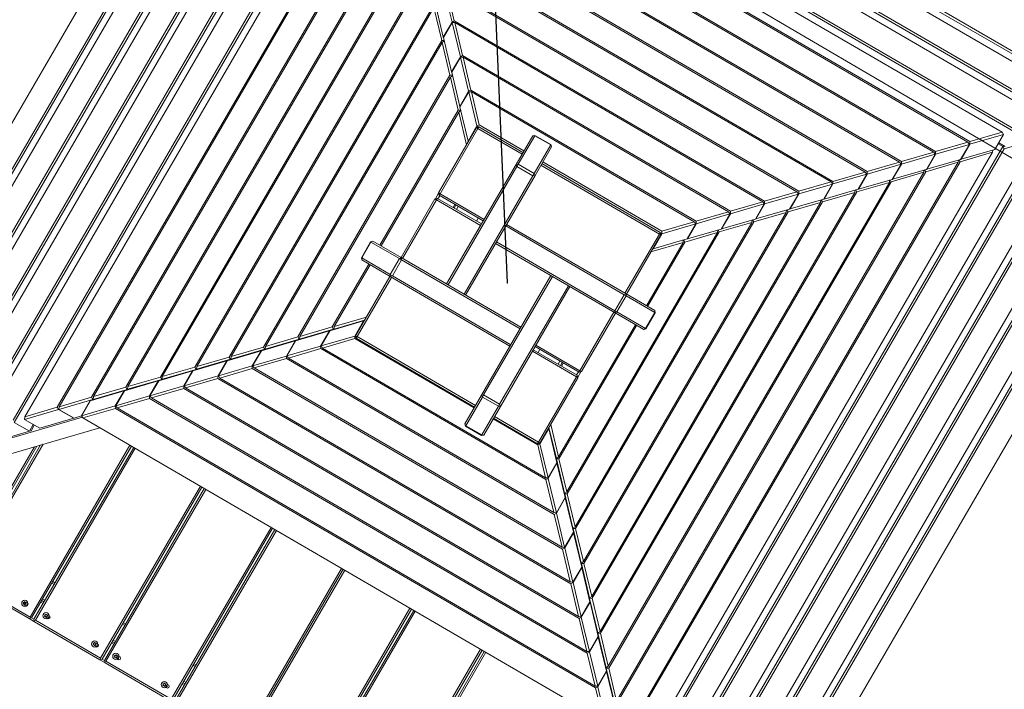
# Model space of a CAD drawing. Extents: x 5477758 to 5478338, y 5918296 to 5918502.
# Tile 67 of 138: x 5477949.027 to 5477950.146, y 5918453.082 to 5918453.843. Entities that reach past the tile are written whole.
import ezdxf

# ---------------------------------------------------------------- set-up
doc = ezdxf.new("R2010")
doc.units = 0
doc.header["$PDSIZE"] = 0.75
doc.layers.get('0').update_dxf_attribs({"linetype": 'CONTINUOUS', "lineweight": 13})
for name, color, linetype, lineweight in [('0_WSPÓŁRZĘDNE_ODNOŚNIKI', 6, 'CONTINUOUS', 15), ('pomiar', 7, 'CONTINUOUS', 18), ('Widoczne (ISO)', 7, 'CONTINUOUS', 50), ('Widoczne wąskie (ISO)', 7, 'CONTINUOUS', 35)]:
    doc.layers.add(name, color=color, linetype=linetype, lineweight=lineweight)
doc.styles.add('pktkecm$0$STANDARD', font='romans')
doc.dimstyles.new('pktkecm$0$ODNOŚNIKI', dxfattribs={"dimtxt": 17.5, "dimasz": 6, "dimexe": 7, "dimexo": 7, "dimgap": 7, "dimtad": 1, "dimtoh": 1, "dimdec": 0, "dimzin": 0, "dimdsep": 46, "dimtxsty": 'pktkecm$0$STANDARD', "dimblk": 'pktkecm$0$_Dot', "dimcen": 8, "dimdle": 7, "dimclrt": 2, "dimadec": 0, "dimazin": 0, "dimtfac": 1, "dimtdec": 0, "dimtofl": 0, "dimtmove": 0, "dimatfit": 3, "dimldrblk": 'pktkecm$0$_DotBlank', "dimfxl": 0, "dimtolj": 1, "dimtzin": 0, "dimarcsym": 0})

# ---------------------------------------------------------------- blocks, each defined once
blk = doc.blocks.new('zw$11A0')
at = {"layer": 'Widoczne (ISO)', "lineweight": 0}
for p, q in [((189.04, -137.59), (189.04, -18.14)), ((305.36, -18.14), (305.36, -137.59)), ((191.7, -20.94), (191.7, -134.8)), ((191.95, -134.94), (191.95, -20.79)), ((302.45, -20.79), (302.45, -134.94)), ((302.71, -134.8), (302.71, -20.94)), ((192.66, -133.79), (192.66, -21.94)), ((301.75, -21.94), (301.75, -133.79)), ((195.57, -131.14), (195.57, -24.59)), ((298.84, -24.59), (298.84, -131.14)), ((195.31, -24.74), (195.31, -131)), ((196.27, -129.99), (196.27, -25.75)), ((298.13, -25.75), (298.13, -129.99)), ((299.09, -131), (299.09, -24.74)), ((199.02, -26.34), (295.39, -26.34)), ((295.24, -26.09), (199.17, -26.09)), ((200.12, -27.09), (294.28, -27.09)), ((198.93, -28.54), (198.93, -127.19)), ((199.18, -127.34), (199.18, -28.39)), ((295.22, -28.39), (295.22, -127.34)), ((295.48, -127.19), (295.48, -28.54)), ((199.89, -126.19), (199.89, -29.55)), ((202.62, -30.12), (291.79, -30.12)), ((291.64, -29.86), (202.77, -29.86)), ((294.52, -29.55), (294.52, -126.19)), ((203.72, -30.86), (290.68, -30.86)), ((202.55, -32.34), (202.55, -123.39)), ((202.8, -123.54), (202.8, -32.2)), ((291.61, -32.2), (291.61, -123.54)), ((291.86, -123.39), (291.86, -32.34)), ((203.5, -122.39), (203.5, -33.35)), ((288.04, -33.64), (206.37, -33.64)), ((288.24, -36.14), (290.9, -33.35)), ((290.9, -33.35), (290.9, -122.39)), ((206.22, -33.89), (288.19, -33.89)), ((207.32, -34.64), (287.09, -34.64)), ((287.09, -34.64), (284.44, -37.41)), ((284.59, -37.67), (287.36, -34.76)), ((287.09, -34.64), (287.36, -34.76)), ((287.36, -34.76), (287.36, -36.75)), ((288.19, -35.88), (287.36, -35.88)), ((206.16, -36.14), (206.16, -119.59)), ((206.41, -119.74), (206.41, -36)), ((287.36, -36.75), (284.59, -39.65)), ((287.29, -37.15), (287.18, -36.93)), ((287.99, -36), (287.36, -36)), ((288.08, -35.91), (287.99, -36)), ((288.24, -36.14), (287.99, -36)), ((287.99, -36), (287.99, -119.74)), ((288.24, -119.59), (288.24, -36.14)), ((207.12, -118.58), (207.12, -37.15)), ((284.44, -37.41), (209.97, -37.41)), ((210.12, -37.57), (284.29, -37.57)), ((284.29, -37.57), (281.64, -40.35)), ((281.79, -40.6), (284.56, -37.7)), ((284.29, -37.57), (284.56, -37.7)), ((284.44, -37.41), (284.59, -37.67)), ((284.49, -37.67), (284.59, -37.67)), ((284.56, -37.7), (284.56, -39.69)), ((284.59, -37.67), (284.59, -39.65)), ((284.63, -39.94), (287.29, -37.15)), ((287.29, -37.15), (287.29, -118.58)), ((209.78, -39.94), (209.78, -115.79)), ((209.93, -115.63), (209.93, -40.11)), ((281.64, -40.35), (212.77, -40.35)), ((281.64, -40.35), (281.79, -40.6)), ((284.56, -39.69), (281.79, -42.59)), ((281.82, -42.9), (284.47, -40.11)), ((284.47, -40.11), (284.37, -39.88)), ((284.38, -39.87), (284.38, -39.9)), ((284.63, -39.94), (284.42, -39.83)), ((284.47, -40.11), (284.47, -115.63)), ((284.59, -39.65), (284.56, -39.65)), ((284.56, -39.68), (284.59, -39.65)), ((284.63, -115.79), (284.63, -39.94)), ((212.92, -40.51), (281.49, -40.51)), ((281.49, -40.51), (278.84, -43.28)), ((278.99, -43.54), (281.76, -40.63)), ((281.49, -40.51), (281.76, -40.63)), ((281.69, -40.6), (281.79, -40.6)), ((281.76, -40.63), (281.76, -42.62)), ((281.79, -40.6), (281.79, -42.59)), ((281.79, -42.59), (281.76, -42.59)), ((281.76, -42.62), (281.79, -42.59)), ((212.59, -42.9), (212.59, -112.83)), ((212.74, -112.67), (212.74, -43.06)), ((278.84, -43.28), (215.57, -43.28)), ((215.72, -43.44), (278.69, -43.44)), ((278.69, -43.44), (276.04, -46.22)), ((276.19, -46.47), (278.96, -43.57)), ((278.69, -43.44), (278.96, -43.57)), ((278.84, -43.28), (278.99, -43.54)), ((278.89, -43.54), (278.99, -43.54)), ((278.96, -43.57), (278.96, -45.56)), ((281.76, -42.62), (278.99, -45.52)), ((278.99, -43.54), (278.99, -45.52)), ((279, -45.86), (281.66, -43.06)), ((281.66, -43.06), (281.55, -42.83)), ((281.56, -42.82), (281.56, -42.85)), ((281.82, -42.9), (281.61, -42.78)), ((281.66, -43.06), (281.66, -112.67)), ((281.82, -112.83), (281.82, -42.9)), ((215.4, -45.86), (215.4, -109.88)), ((278.96, -45.56), (276.19, -48.46)), ((278.85, -46.02), (278.74, -45.78)), ((278.75, -45.77), (278.75, -45.81)), ((279, -45.86), (278.79, -45.73)), ((278.99, -45.52), (278.96, -45.52)), ((278.96, -45.55), (278.99, -45.52)), ((279, -109.88), (279, -45.86)), ((215.56, -109.71), (215.56, -46.02)), ((276.04, -46.22), (218.36, -46.22)), ((218.52, -46.38), (275.89, -46.38)), ((275.89, -46.38), (273.24, -49.15)), ((273.39, -49.41), (276.16, -46.5)), ((275.89, -46.38), (276.16, -46.5)), ((276.04, -46.22), (276.19, -46.47)), ((276.09, -46.47), (276.19, -46.47)), ((276.16, -46.5), (276.16, -48.49)), ((276.19, -48.81), (278.85, -46.02)), ((276.19, -46.47), (276.19, -48.46)), ((278.85, -46.02), (278.85, -109.71)), ((218.21, -48.81), (218.21, -106.92)), ((218.37, -106.76), (218.37, -48.98)), ((273.24, -49.15), (221.16, -49.15)), ((221.32, -49.32), (273.09, -49.32)), ((273.09, -49.32), (270.44, -52.09)), ((273.09, -49.32), (273.36, -49.44)), ((273.24, -49.15), (273.39, -49.41)), ((273.38, -51.77), (276.04, -48.98)), ((276.16, -48.49), (273.39, -51.4)), ((276.04, -48.98), (275.93, -48.74)), ((275.94, -48.72), (275.94, -48.77)), ((276.19, -48.81), (275.97, -48.69)), ((276.04, -48.98), (276.04, -106.76)), ((276.19, -48.46), (276.16, -48.46)), ((276.16, -48.49), (276.19, -48.46)), ((276.19, -106.92), (276.19, -48.81)), ((270.59, -52.34), (273.36, -49.44)), ((273.29, -49.41), (273.39, -49.41)), ((273.36, -49.44), (273.36, -51.43)), ((273.39, -49.41), (273.39, -51.4)), ((273.36, -51.43), (270.59, -54.33)), ((273.39, -51.4), (273.36, -51.4)), ((273.36, -51.42), (273.39, -51.4)), ((221.03, -51.77), (221.03, -103.96)), ((221.18, -103.8), (221.18, -51.93)), ((223.85, -52.38), (226.62, -55.28)), ((270.44, -52.09), (223.96, -52.09)), ((226.76, -55.03), (224.12, -52.25)), ((224.12, -52.25), (270.29, -52.25)), ((270.29, -52.25), (267.64, -55.03)), ((267.79, -55.28), (270.56, -52.38)), ((270.29, -52.25), (270.56, -52.38)), ((270.44, -52.09), (270.59, -52.34)), ((270.49, -52.34), (270.59, -52.34)), ((270.56, -52.38), (270.56, -54.36)), ((270.57, -54.73), (273.23, -51.93)), ((270.59, -52.34), (270.59, -54.33)), ((273.23, -51.93), (273.11, -51.69)), ((273.13, -51.67), (273.13, -51.72)), ((273.38, -51.77), (273.15, -51.64)), ((273.23, -51.93), (273.23, -103.8)), ((273.38, -103.96), (273.38, -51.77)), ((223.84, -54.73), (223.84, -101.01)), ((226.62, -57.27), (223.85, -54.36)), ((223.99, -100.84), (223.99, -54.89)), ((223.99, -54.89), (226.65, -57.68)), ((267.76, -57.68), (270.41, -54.89)), ((270.56, -54.36), (267.79, -57.27)), ((270.41, -54.89), (270.3, -54.64)), ((270.32, -54.62), (270.32, -54.68)), ((270.57, -54.73), (270.34, -54.6)), ((270.41, -54.89), (270.41, -100.84)), ((270.59, -54.33), (270.56, -54.33)), ((270.56, -54.36), (270.59, -54.33)), ((270.57, -101.01), (270.57, -54.73)), ((226.62, -55.28), (226.76, -55.03)), ((226.62, -55.28), (226.72, -55.28)), ((226.62, -55.28), (226.62, -57.27)), ((226.92, -55.19), (226.65, -55.31)), ((226.65, -55.31), (229.42, -58.22)), ((226.65, -55.31), (226.65, -57.3)), ((267.64, -55.03), (226.76, -55.03)), ((229.56, -57.96), (226.92, -55.19)), ((226.92, -55.19), (267.49, -55.19)), ((267.49, -55.19), (264.84, -57.96)), ((264.99, -58.22), (267.76, -55.31)), ((267.49, -55.19), (267.76, -55.31)), ((267.64, -55.03), (267.79, -55.28)), ((267.69, -55.28), (267.79, -55.28)), ((267.76, -55.31), (267.76, -57.3)), ((267.79, -55.28), (267.79, -57.27)), ((226.65, -57.27), (226.62, -57.27)), ((226.65, -57.29), (226.62, -57.27)), ((229.42, -60.2), (226.65, -57.3)), ((226.88, -57.55), (226.65, -57.68)), ((226.65, -57.68), (226.65, -98.05)), ((226.8, -57.85), (226.92, -57.59)), ((226.8, -97.89), (226.8, -57.85)), ((226.8, -57.85), (229.46, -60.64)), ((226.9, -57.64), (226.9, -57.57)), ((229.42, -58.22), (229.56, -57.96)), ((229.42, -58.22), (229.52, -58.22)), ((229.42, -58.22), (229.42, -60.2)), ((229.72, -58.12), (229.45, -58.25)), ((229.45, -58.25), (232.21, -61.15)), ((229.45, -58.25), (229.45, -60.24)), ((264.84, -57.96), (229.56, -57.96)), ((232.36, -60.9), (229.72, -58.12)), ((229.72, -58.12), (264.69, -58.12)), ((264.69, -58.12), (262.04, -60.9)), ((262.19, -61.15), (264.96, -58.25)), ((264.69, -58.12), (264.96, -58.25)), ((264.84, -57.96), (264.99, -58.22)), ((264.89, -58.22), (264.99, -58.22)), ((264.94, -60.64), (267.6, -57.85)), ((264.96, -58.25), (264.96, -60.24)), ((267.76, -57.3), (264.99, -60.2)), ((264.99, -58.22), (264.99, -60.2)), ((267.6, -57.85), (267.48, -57.59)), ((267.5, -57.57), (267.5, -57.64)), ((267.76, -57.68), (267.52, -57.55)), ((267.6, -57.85), (267.6, -97.89)), ((267.79, -57.27), (267.76, -57.27)), ((267.76, -57.29), (267.79, -57.27)), ((267.76, -98.05), (267.76, -57.68)), ((229.45, -60.2), (229.42, -60.2)), ((229.45, -60.23), (229.42, -60.2)), ((232.21, -63.14), (229.45, -60.24)), ((229.7, -60.5), (229.46, -60.64)), ((229.62, -60.8), (229.74, -60.54)), ((229.71, -60.6), (229.71, -60.52)), ((264.96, -60.24), (262.19, -63.14)), ((264.79, -60.8), (264.67, -60.54)), ((264.69, -60.52), (264.69, -60.6)), ((264.94, -60.64), (264.7, -60.5)), ((264.99, -60.2), (264.96, -60.2)), ((264.96, -60.23), (264.99, -60.2)), ((229.46, -60.64), (229.46, -95.09)), ((229.62, -94.93), (229.62, -60.8)), ((229.62, -60.8), (232.27, -63.6)), ((232.21, -61.15), (232.36, -60.9)), ((232.21, -61.15), (232.32, -61.15)), ((232.21, -61.15), (232.21, -63.14)), ((232.52, -61.06), (232.25, -61.18)), ((232.25, -61.18), (235.01, -64.09)), ((232.25, -61.18), (232.25, -63.17)), ((262.04, -60.9), (232.36, -60.9)), ((235.16, -63.83), (232.52, -61.06)), ((232.52, -61.06), (261.89, -61.06)), ((261.89, -61.06), (259.24, -63.83)), ((259.39, -64.09), (262.16, -61.18)), ((262.16, -61.18), (261.89, -61.06)), ((262.04, -60.9), (262.19, -61.15)), ((262.09, -61.15), (262.19, -61.15)), ((262.13, -63.6), (264.79, -60.8)), ((262.16, -61.18), (262.16, -63.17)), ((262.19, -61.15), (262.19, -63.14)), ((264.79, -60.8), (264.79, -94.93)), ((264.94, -95.09), (264.94, -60.64)), ((241.06, -61.85), (241.26, -61.69)), ((241.26, -61.73), (241.06, -61.85)), ((241.06, -61.85), (241.06, -65.62)), ((241.26, -61.69), (241.26, -61.73)), ((243.36, -61.69), (241.26, -61.69)), ((241.26, -65.5), (241.26, -61.73)), ((241.26, -61.73), (243.36, -61.73)), ((243.36, -61.69), (243.56, -61.85)), ((243.36, -61.73), (243.36, -61.69)), ((243.56, -61.85), (243.36, -61.73)), ((243.36, -61.73), (243.36, -65.5)), ((243.56, -65.62), (243.56, -61.85)), ((232.25, -63.14), (232.21, -63.14)), ((232.25, -63.16), (232.21, -63.14)), ((235.01, -66.07), (232.25, -63.17)), ((232.52, -63.46), (232.27, -63.6)), ((232.27, -63.6), (232.27, -81.37)), ((232.43, -63.76), (232.55, -63.49)), ((232.43, -81.37), (232.43, -63.76)), ((232.43, -63.76), (235.06, -66.52)), ((232.53, -63.55), (232.53, -63.46)), ((235.16, -63.83), (235.01, -64.09)), ((241.06, -63.83), (235.16, -63.83)), ((259.24, -63.83), (243.56, -63.83)), ((259.24, -63.83), (259.39, -64.09)), ((259.36, -66.52), (261.98, -63.76)), ((262.16, -63.17), (259.39, -66.07)), ((261.98, -63.76), (261.85, -63.49)), ((261.88, -63.46), (261.88, -63.55)), ((262.13, -63.6), (261.89, -63.46)), ((261.98, -63.76), (261.98, -72.07)), ((262.13, -72.07), (262.13, -63.6)), ((262.19, -63.14), (262.16, -63.14)), ((262.16, -63.16), (262.19, -63.14)), ((235.01, -64.09), (235.24, -64.09)), ((235.01, -64.09), (235.01, -66.07)), ((235.06, -64.27), (235.26, -64.07)), ((235.26, -64.27), (235.06, -64.27)), ((235.06, -64.27), (235.06, -72.87)), ((235.26, -64.07), (235.26, -64.27)), ((241.06, -64.07), (235.26, -64.07)), ((235.26, -64.27), (241.06, -64.27)), ((235.26, -72.87), (235.26, -64.27)), ((259.16, -64.07), (243.56, -64.07)), ((243.56, -64.27), (259.16, -64.27)), ((259.16, -64.07), (259.36, -64.27)), ((259.16, -64.27), (259.16, -64.07)), ((259.36, -64.27), (259.16, -64.27)), ((259.16, -64.27), (259.16, -72.07)), ((259.17, -64.09), (259.39, -64.09)), ((259.36, -72.07), (259.36, -64.27)), ((259.39, -64.09), (259.39, -66.07)), ((235.06, -66.11), (235.01, -66.07)), ((235.06, -66.07), (235.01, -66.07)), ((235.06, -66.11), (235.03, -66.09)), ((241.06, -65.62), (241.26, -65.5)), ((241.26, -65.78), (241.06, -65.62)), ((241.06, -65.62), (241.06, -81.37)), ((241.26, -65.5), (241.26, -65.78)), ((243.36, -65.5), (241.26, -65.5)), ((241.26, -81.37), (241.26, -65.78)), ((241.26, -65.78), (243.36, -65.78)), ((243.36, -65.78), (243.36, -65.5)), ((243.36, -65.5), (243.56, -65.62)), ((243.56, -65.62), (243.36, -65.78)), ((243.36, -65.78), (243.36, -81.37)), ((243.56, -81.37), (243.56, -65.62)), ((259.36, -66.1), (259.39, -66.07)), ((259.39, -66.07), (259.36, -66.07)), ((259.37, -66.09), (259.36, -66.11)), ((235.26, -73.07), (235.06, -72.87)), ((235.06, -72.87), (235.26, -72.87)), ((235.26, -72.87), (235.26, -73.07)), ((241.06, -72.87), (235.26, -72.87)), ((259.31, -72.07), (243.56, -72.07)), ((243.56, -72.27), (259.15, -72.27)), ((259.15, -72.27), (259.31, -72.07)), ((259.43, -72.27), (259.15, -72.27)), ((259.15, -72.27), (259.15, -74.37)), ((259.31, -72.07), (259.43, -72.27)), ((263.08, -72.07), (259.31, -72.07)), ((259.43, -74.37), (259.43, -72.27)), ((259.43, -72.27), (263.19, -72.27)), ((263.08, -72.07), (263.24, -72.27)), ((263.19, -72.27), (263.08, -72.07)), ((263.24, -72.27), (263.19, -72.27)), ((263.19, -72.27), (263.19, -74.37)), ((263.24, -74.37), (263.24, -72.27)), ((235.06, -73.67), (235.26, -73.47)), ((235.26, -73.67), (235.06, -73.67)), ((235.06, -73.67), (235.06, -81.37)), ((235.09, -72.9), (235.09, -73.64)), ((235.26, -73.07), (241.06, -73.07)), ((235.26, -73.47), (235.26, -73.67)), ((241.06, -73.47), (235.26, -73.47)), ((235.26, -73.67), (241.06, -73.67)), ((235.26, -81.37), (235.26, -73.67)), ((235.34, -73.47), (235.34, -73.07)), ((237.33, -73.07), (237.33, -73.47)), ((237.46, -73.47), (237.46, -73.07)), ((237.78, -73.07), (237.78, -73.47)), ((240.41, -73.07), (240.41, -73.47)), ((259.15, -74.37), (243.56, -74.37)), ((243.56, -74.57), (259.31, -74.57)), ((250.86, -74.57), (250.86, -90.33)), ((251.06, -90.17), (251.06, -74.57)), ((253.16, -74.57), (253.16, -90.17)), ((253.36, -90.33), (253.36, -74.57)), ((259.15, -74.37), (259.43, -74.37)), ((259.31, -74.57), (259.15, -74.37)), ((259.16, -74.57), (259.16, -82.27)), ((259.43, -74.37), (259.31, -74.57)), ((259.31, -74.57), (263.08, -74.57)), ((259.36, -82.27), (259.36, -74.57)), ((263.19, -74.37), (259.43, -74.37)), ((261.98, -74.57), (261.98, -91.97)), ((262.13, -92.14), (262.13, -74.57)), ((263.08, -74.57), (263.19, -74.37)), ((263.24, -74.37), (263.08, -74.57)), ((263.19, -74.37), (263.24, -74.37)), ((231.17, -81.57), (231.33, -81.37)), ((231.22, -81.57), (231.17, -81.57)), ((231.17, -81.57), (231.17, -83.67)), ((231.33, -81.37), (231.22, -81.57)), ((231.22, -81.57), (234.98, -81.57)), ((231.22, -83.67), (231.22, -81.57)), ((235.1, -81.37), (231.33, -81.37)), ((234.98, -81.57), (235.1, -81.37)), ((235.26, -81.57), (234.98, -81.57)), ((234.98, -81.57), (234.98, -83.67)), ((235.1, -81.37), (235.26, -81.57)), ((250.86, -81.37), (235.1, -81.37)), ((235.26, -81.57), (250.86, -81.57)), ((235.26, -83.67), (235.26, -81.57)), ((259.16, -82.27), (253.36, -82.27)), ((253.36, -82.47), (259.16, -82.47)), ((259.16, -82.87), (253.36, -82.87)), ((254, -82.87), (254, -82.47)), ((256.63, -82.87), (256.63, -82.47)), ((256.94, -82.47), (256.94, -82.87)), ((257.07, -82.87), (257.07, -82.47)), ((259.07, -82.47), (259.07, -82.87)), ((259.16, -82.27), (259.36, -82.27)), ((259.16, -82.47), (259.16, -82.27)), ((259.36, -82.27), (259.16, -82.47)), ((259.16, -82.87), (259.36, -83.07)), ((259.16, -83.07), (259.16, -82.87)), ((259.32, -83.04), (259.32, -82.31)), ((231.17, -83.67), (231.22, -83.67)), ((231.33, -83.87), (231.17, -83.67)), ((231.22, -83.67), (231.33, -83.87)), ((234.98, -83.67), (231.22, -83.67)), ((231.33, -83.87), (235.1, -83.87)), ((232.27, -83.87), (232.27, -92.14)), ((232.43, -91.97), (232.43, -83.87)), ((235.1, -83.87), (234.98, -83.67)), ((234.98, -83.67), (235.26, -83.67)), ((235.06, -83.87), (235.06, -91.67)), ((235.26, -83.67), (235.1, -83.87)), ((235.1, -83.87), (250.86, -83.87)), ((250.86, -83.67), (235.26, -83.67)), ((235.26, -91.67), (235.26, -83.87)), ((253.36, -83.07), (259.16, -83.07)), ((259.36, -83.07), (259.16, -83.07)), ((259.16, -83.07), (259.16, -91.67)), ((259.36, -91.67), (259.36, -83.07)), ((235.06, -89.21), (232.43, -91.97)), ((232.56, -92.25), (235.06, -89.62)), ((235.06, -89.71), (235.01, -89.75)), ((261.98, -91.97), (259.36, -89.22)), ((259.36, -89.63), (261.85, -92.25)), ((259.36, -89.72), (259.39, -89.75)), ((232.25, -92.66), (235.01, -89.75)), ((235.01, -89.75), (235.06, -89.75)), ((235.01, -91.74), (235.01, -89.75)), ((250.86, -90.33), (251.06, -90.17)), ((251.06, -90.44), (250.86, -90.33)), ((250.86, -90.33), (250.86, -94.1)), ((251.06, -90.17), (251.06, -90.44)), ((253.16, -90.17), (251.06, -90.17)), ((251.06, -94.21), (251.06, -90.44)), ((251.06, -90.44), (253.16, -90.44)), ((253.16, -90.17), (253.36, -90.33)), ((253.16, -90.44), (253.16, -90.17)), ((253.36, -90.33), (253.16, -90.44)), ((253.16, -90.44), (253.16, -94.21)), ((253.36, -94.1), (253.36, -90.33)), ((259.36, -89.75), (259.39, -89.75)), ((259.39, -89.75), (262.16, -92.66)), ((259.39, -91.74), (259.39, -89.75)), ((235.01, -91.74), (232.25, -94.64)), ((235.16, -91.99), (235.01, -91.74)), ((235.12, -91.74), (235.01, -91.74)), ((235.26, -91.87), (235.06, -91.67)), ((235.06, -91.67), (235.26, -91.67)), ((235.26, -91.67), (235.26, -91.87)), ((250.86, -91.67), (235.26, -91.67)), ((235.26, -91.87), (250.86, -91.87)), ((259.16, -91.67), (253.36, -91.67)), ((253.36, -91.87), (259.16, -91.87)), ((259.16, -91.67), (259.36, -91.67)), ((259.16, -91.87), (259.16, -91.67)), ((259.36, -91.67), (259.16, -91.87)), ((259.24, -91.99), (259.39, -91.74)), ((259.39, -91.74), (259.29, -91.74)), ((262.16, -94.64), (259.39, -91.74)), ((229.45, -95.6), (232.21, -92.69)), ((232.27, -92.14), (229.62, -94.93)), ((229.74, -95.2), (232.53, -92.28)), ((232.25, -92.66), (232.21, -92.69)), ((232.21, -92.69), (232.25, -92.69)), ((232.21, -94.68), (232.21, -92.69)), ((232.25, -94.64), (232.25, -92.66)), ((232.27, -92.14), (232.53, -92.28)), ((232.43, -91.97), (232.56, -92.25)), ((232.52, -94.77), (235.16, -91.99)), ((232.53, -92.28), (232.53, -92.18)), ((232.53, -92.28), (232.6, -92.28)), ((232.56, -92.25), (232.64, -92.25)), ((235.16, -91.99), (250.86, -91.99)), ((253.36, -91.99), (259.24, -91.99)), ((259.24, -91.99), (261.89, -94.77)), ((261.85, -92.25), (261.77, -92.25)), ((261.88, -92.28), (261.8, -92.28)), ((261.98, -91.97), (261.85, -92.25)), ((261.88, -92.28), (262.13, -92.14)), ((261.88, -92.18), (261.88, -92.28)), ((261.88, -92.28), (264.66, -95.2)), ((264.79, -94.93), (262.13, -92.14)), ((262.16, -92.66), (262.19, -92.69)), ((262.16, -94.64), (262.16, -92.66)), ((262.16, -92.69), (262.19, -92.69)), ((262.19, -92.69), (264.96, -95.6)), ((262.19, -94.68), (262.19, -92.69)), ((250.86, -94.1), (251.06, -94.21)), ((251.06, -94.26), (250.86, -94.1)), ((253.36, -94.1), (253.16, -94.26)), ((253.16, -94.21), (253.36, -94.1)), ((229.46, -95.09), (226.8, -97.89)), ((226.93, -98.16), (229.71, -95.24)), ((232.21, -94.68), (229.45, -97.59)), ((229.46, -95.09), (229.71, -95.24)), ((229.62, -94.93), (229.74, -95.2)), ((229.71, -95.24), (229.71, -95.14)), ((229.71, -95.24), (229.79, -95.24)), ((229.72, -97.71), (232.36, -94.93)), ((229.74, -95.2), (229.82, -95.2)), ((232.32, -94.68), (232.21, -94.68)), ((232.36, -94.93), (232.21, -94.68)), ((232.25, -94.64), (232.52, -94.77)), ((232.36, -94.93), (262.04, -94.93)), ((261.89, -94.77), (232.52, -94.77)), ((251.06, -94.21), (251.06, -94.26)), ((253.16, -94.21), (251.06, -94.21)), ((251.06, -94.26), (253.16, -94.26)), ((253.16, -94.26), (253.16, -94.21)), ((261.89, -94.77), (262.16, -94.64)), ((262.19, -94.68), (262.04, -94.93)), ((262.04, -94.93), (264.69, -97.71)), ((262.19, -94.68), (262.09, -94.68)), ((264.96, -97.59), (262.19, -94.68)), ((264.66, -95.2), (264.58, -95.2)), ((264.69, -95.24), (264.61, -95.24)), ((264.79, -94.93), (264.66, -95.2)), ((264.69, -95.24), (264.94, -95.09)), ((264.69, -95.14), (264.69, -95.24)), ((264.69, -95.24), (267.47, -98.16)), ((267.6, -97.89), (264.94, -95.09)), ((226.65, -98.54), (229.42, -95.63)), ((229.45, -95.61), (229.42, -95.63)), ((229.42, -95.63), (229.45, -95.63)), ((229.42, -97.62), (229.42, -95.63)), ((229.45, -97.59), (229.45, -95.6)), ((264.96, -97.59), (264.96, -95.6)), ((264.96, -95.61), (264.99, -95.63)), ((264.96, -95.63), (264.99, -95.63)), ((264.99, -95.63), (267.76, -98.54)), ((264.99, -97.62), (264.99, -95.63)), ((223.85, -101.48), (226.62, -98.57)), ((226.65, -98.05), (223.99, -100.84)), ((224.12, -101.12), (226.9, -98.19)), ((226.65, -98.55), (226.62, -98.57)), ((226.62, -98.57), (226.65, -98.57)), ((226.62, -100.56), (226.62, -98.57)), ((229.42, -97.62), (226.65, -100.53)), ((226.65, -98.05), (226.9, -98.19)), ((226.65, -100.53), (226.65, -98.54)), ((226.8, -97.89), (226.93, -98.16)), ((226.9, -98.19), (226.9, -98.1)), ((226.9, -98.19), (226.98, -98.19)), ((226.92, -100.65), (229.56, -97.87)), ((226.93, -98.16), (227.01, -98.16)), ((229.52, -97.62), (229.42, -97.62)), ((229.56, -97.87), (229.42, -97.62)), ((229.72, -97.71), (229.45, -97.59)), ((229.56, -97.87), (264.84, -97.87)), ((264.69, -97.71), (229.72, -97.71)), ((264.69, -97.71), (264.96, -97.59)), ((264.99, -97.62), (264.84, -97.87)), ((264.84, -97.87), (267.49, -100.65)), ((264.99, -97.62), (264.89, -97.62)), ((267.76, -100.53), (264.99, -97.62)), ((267.47, -98.16), (267.4, -98.16)), ((267.5, -98.19), (267.43, -98.19)), ((267.6, -97.89), (267.47, -98.16)), ((267.5, -98.19), (267.76, -98.05)), ((267.5, -98.1), (267.5, -98.19)), ((267.5, -98.19), (270.29, -101.12)), ((270.41, -100.84), (267.76, -98.05)), ((267.76, -100.53), (267.76, -98.54)), ((267.76, -98.55), (267.79, -98.57)), ((267.76, -98.57), (267.79, -98.57)), ((267.79, -98.57), (270.56, -101.48)), ((267.79, -100.56), (267.79, -98.57)), ((226.62, -100.56), (223.85, -103.47)), ((223.99, -100.84), (224.12, -101.12)), ((224.12, -103.6), (226.76, -100.82)), ((226.72, -100.56), (226.62, -100.56)), ((226.76, -100.82), (226.62, -100.56)), ((226.92, -100.65), (226.65, -100.53)), ((226.76, -100.82), (267.64, -100.82)), ((267.49, -100.65), (226.92, -100.65)), ((267.49, -100.65), (267.76, -100.53)), ((267.79, -100.56), (267.64, -100.82)), ((267.64, -100.82), (270.29, -103.6)), ((267.79, -100.56), (267.69, -100.56)), ((270.56, -103.47), (267.79, -100.56)), ((270.41, -100.84), (270.29, -101.12)), ((221.05, -104.43), (223.82, -101.52)), ((223.84, -101.01), (221.18, -103.8)), ((221.31, -104.08), (224.09, -101.15)), ((223.85, -101.49), (223.82, -101.52)), ((223.82, -101.52), (223.85, -101.52)), ((223.82, -103.5), (223.82, -101.52)), ((223.84, -101.01), (224.09, -101.15)), ((223.85, -103.47), (223.85, -101.48)), ((224.09, -101.15), (224.09, -101.05)), ((224.09, -101.15), (224.16, -101.15)), ((224.12, -101.12), (224.19, -101.12)), ((270.29, -101.12), (270.21, -101.12)), ((270.32, -101.15), (270.24, -101.15)), ((270.32, -101.15), (270.57, -101.01)), ((270.32, -101.05), (270.32, -101.15)), ((270.32, -101.15), (273.1, -104.08)), ((270.56, -103.47), (270.56, -101.48)), ((270.56, -101.49), (270.59, -101.52)), ((270.56, -101.52), (270.59, -101.52)), ((273.23, -103.8), (270.57, -101.01)), ((270.59, -101.52), (273.36, -104.43)), ((270.59, -103.5), (270.59, -101.52)), ((221.03, -103.96), (218.37, -106.76)), ((218.5, -107.03), (221.28, -104.11)), ((221.03, -103.96), (221.28, -104.11)), ((223.82, -103.5), (221.05, -106.41)), ((221.18, -103.8), (221.31, -104.08)), ((221.28, -104.11), (221.28, -104.01)), ((221.28, -104.11), (221.35, -104.11)), ((221.31, -104.08), (221.38, -104.08)), ((221.32, -106.54), (223.96, -103.76)), ((223.92, -103.5), (223.82, -103.5)), ((223.96, -103.76), (223.82, -103.5)), ((224.12, -103.6), (223.85, -103.47)), ((223.96, -103.76), (270.44, -103.76)), ((270.29, -103.6), (224.12, -103.6)), ((270.29, -103.6), (270.56, -103.47)), ((270.44, -103.76), (270.59, -103.5)), ((270.44, -103.76), (273.09, -106.54)), ((270.59, -103.5), (270.49, -103.5)), ((273.36, -106.41), (270.59, -103.5)), ((273.1, -104.08), (273.02, -104.08)), ((273.13, -104.11), (273.06, -104.11)), ((273.23, -103.8), (273.1, -104.08)), ((273.13, -104.11), (273.38, -103.96)), ((273.13, -104.01), (273.13, -104.11)), ((273.13, -104.11), (275.91, -107.03)), ((276.04, -106.76), (273.38, -103.96)), ((218.25, -107.37), (221.02, -104.46)), ((221.05, -104.43), (221.02, -104.46)), ((221.02, -104.46), (221.05, -104.46)), ((221.02, -106.45), (221.02, -104.46)), ((221.05, -106.41), (221.05, -104.43)), ((273.36, -104.43), (273.39, -104.46)), ((273.36, -106.41), (273.36, -104.43)), ((273.36, -104.46), (273.39, -104.46)), ((273.39, -104.46), (276.16, -107.37)), ((273.39, -106.45), (273.39, -104.46)), ((221.02, -106.45), (218.25, -109.35)), ((221.12, -106.45), (221.02, -106.45)), ((221.16, -106.7), (221.02, -106.45)), ((221.32, -106.54), (221.05, -106.41)), ((273.09, -106.54), (221.32, -106.54)), ((273.36, -106.41), (273.09, -106.54)), ((273.24, -106.7), (273.39, -106.45)), ((273.39, -106.45), (273.29, -106.45)), ((276.16, -109.35), (273.39, -106.45)), ((215.45, -110.31), (218.22, -107.4)), ((218.21, -106.92), (215.56, -109.71)), ((215.68, -109.99), (218.47, -107.06)), ((218.21, -106.92), (218.47, -107.06)), ((218.25, -107.37), (218.22, -107.4)), ((218.22, -107.4), (218.25, -107.4)), ((218.22, -109.39), (218.22, -107.4)), ((218.25, -109.35), (218.25, -107.37)), ((218.37, -106.76), (218.5, -107.03)), ((218.47, -107.06), (218.47, -106.97)), ((218.47, -107.06), (218.54, -107.06)), ((218.5, -107.03), (218.57, -107.03)), ((218.52, -109.48), (221.16, -106.7)), ((221.16, -106.7), (273.24, -106.7)), ((273.24, -106.7), (275.89, -109.48)), ((275.91, -107.03), (275.84, -107.03)), ((275.94, -107.06), (275.87, -107.06)), ((276.04, -106.76), (275.91, -107.03)), ((275.94, -107.06), (276.19, -106.92)), ((275.94, -106.97), (275.94, -107.06)), ((275.94, -107.06), (278.72, -109.99)), ((276.16, -107.37), (276.19, -107.4)), ((276.16, -109.35), (276.16, -107.37)), ((276.16, -107.4), (276.19, -107.4)), ((278.85, -109.71), (276.19, -106.92)), ((276.19, -107.4), (278.96, -110.31)), ((276.19, -109.39), (276.19, -107.4)), ((215.4, -109.88), (212.74, -112.67)), ((215.4, -109.88), (215.65, -110.02)), ((218.22, -109.39), (215.45, -112.3)), ((215.56, -109.71), (215.68, -109.99)), ((215.72, -112.42), (218.36, -109.64)), ((218.32, -109.39), (218.22, -109.39)), ((218.36, -109.64), (218.22, -109.39)), ((218.52, -109.48), (218.25, -109.35)), ((218.36, -109.64), (276.04, -109.64)), ((275.89, -109.48), (218.52, -109.48)), ((276.16, -109.35), (275.89, -109.48)), ((276.19, -109.39), (276.04, -109.64)), ((276.04, -109.64), (278.69, -112.42)), ((276.19, -109.39), (276.09, -109.39)), ((278.96, -112.3), (276.19, -109.39)), ((278.85, -109.71), (278.72, -109.99)), ((278.75, -110.02), (279, -109.88)), ((281.66, -112.67), (279, -109.88)), ((212.65, -113.25), (215.42, -110.34)), ((212.87, -112.95), (215.65, -110.02)), ((215.45, -110.32), (215.42, -110.34)), ((215.42, -110.34), (215.45, -110.34)), ((215.42, -112.33), (215.42, -110.34)), ((215.45, -112.3), (215.45, -110.31)), ((215.65, -110.02), (215.65, -109.92)), ((215.65, -110.02), (215.72, -110.02)), ((215.68, -109.99), (215.75, -109.99)), ((278.72, -109.99), (278.65, -109.99)), ((278.75, -110.02), (278.68, -110.02)), ((278.75, -109.92), (278.75, -110.02)), ((278.75, -110.02), (281.53, -112.95)), ((278.96, -112.3), (278.96, -110.31)), ((278.96, -110.32), (278.99, -110.34)), ((278.96, -110.34), (278.99, -110.34)), ((278.99, -110.34), (281.76, -113.25)), ((278.99, -112.33), (278.99, -110.34)), ((212.59, -112.83), (209.93, -115.63)), ((210.06, -115.9), (212.84, -112.98)), ((212.59, -112.83), (212.84, -112.98)), ((215.42, -112.33), (212.65, -115.24)), ((212.65, -115.24), (212.65, -113.25)), ((212.74, -112.67), (212.87, -112.95)), ((212.84, -112.98), (212.84, -112.88)), ((212.84, -112.98), (212.91, -112.98)), ((212.87, -112.95), (212.94, -112.95)), ((212.92, -115.36), (215.57, -112.58)), ((215.52, -112.33), (215.42, -112.33)), ((215.57, -112.58), (215.42, -112.33)), ((215.72, -112.42), (215.45, -112.3)), ((215.57, -112.58), (278.84, -112.58)), ((278.69, -112.42), (215.72, -112.42)), ((278.69, -112.42), (278.96, -112.3)), ((278.99, -112.33), (278.84, -112.58)), ((278.84, -112.58), (281.49, -115.36)), ((278.99, -112.33), (278.89, -112.33)), ((281.76, -115.24), (278.99, -112.33)), ((192.52, -136.65), (212.81, -115.31)), ((215.14, -115.36), (195.14, -136.39)), ((212.68, -115.25), (212.06, -115.9)), ((212.92, -115.36), (212.65, -115.24)), ((281.49, -115.36), (212.92, -115.36)), ((219.1, -115.36), (219.1, -137.99)), ((219.3, -137.99), (219.3, -115.36)), ((219.6, -115.36), (219.6, -137.99)), ((219.8, -137.99), (219.8, -115.36)), ((228.4, -115.36), (228.4, -137.99)), ((228.6, -137.99), (228.6, -115.36)), ((228.9, -115.36), (228.9, -137.99)), ((229.1, -137.99), (229.1, -115.36)), ((237.7, -115.36), (237.7, -137.99)), ((237.9, -137.99), (237.9, -115.36)), ((238.2, -115.36), (238.2, -137.99)), ((238.4, -137.99), (238.4, -115.36)), ((247, -115.36), (247, -137.99)), ((247.2, -115.36), (247.2, -137.99)), ((247.2, -137.99), (247.2, -115.36)), ((247.4, -137.99), (247.4, -115.36)), ((256, -115.36), (256, -137.99)), ((256.2, -137.99), (256.2, -115.36)), ((256.5, -115.36), (256.5, -137.99)), ((256.7, -137.99), (256.7, -115.36)), ((265.3, -115.36), (265.3, -137.99)), ((265.5, -137.99), (265.5, -115.36)), ((265.8, -115.36), (265.8, -137.99)), ((266, -137.99), (266, -115.36)), ((209.78, -115.79), (207.12, -118.58)), ((207.25, -118.86), (210.03, -115.93)), ((212.03, -115.93), (209.25, -118.86)), ((209.78, -115.79), (210.03, -115.93)), ((209.93, -115.63), (210.06, -115.9)), ((210.03, -115.93), (210.03, -115.84)), ((210.03, -115.93), (212.03, -115.93)), ((210.06, -115.9), (212.06, -115.9)), ((212.03, -115.9), (212.03, -115.93)), ((212.05, -115.9), (212.03, -115.93)), ((207.12, -118.58), (207.25, -118.86)), ((207.25, -118.86), (209.25, -118.86)), ((208.41, -118.86), (208.41, -119.74)), ((208.54, -119.59), (208.54, -118.86)), ((208.41, -119.74), (205.63, -122.66)), ((206.41, -119.74), (208.41, -119.74)), ((208.54, -119.59), (208.41, -119.74)), ((209.8, -120.97), (209.8, -137.99)), ((210, -137.99), (210, -120.76)), ((210.3, -120.45), (210.3, -137.99)), ((210.5, -137.99), (210.5, -120.24)), ((219.6, -133.19), (219.3, -133.19)), ((219.3, -133.39), (219.6, -133.39)), ((228.9, -133.19), (228.6, -133.19)), ((228.6, -133.39), (228.9, -133.39)), ((238.2, -133.19), (237.9, -133.19)), ((237.9, -133.39), (238.2, -133.39)), ((219.6, -135.49), (219.3, -135.49)), ((219.6, -135.69), (219.3, -135.69)), ((219.3, -135.69), (219.6, -135.69)), ((228.9, -135.49), (228.6, -135.49)), ((228.9, -135.69), (228.6, -135.69)), ((228.6, -135.69), (228.9, -135.69)), ((238.2, -135.49), (237.9, -135.49)), ((238.2, -135.69), (237.9, -135.69)), ((237.9, -135.69), (238.2, -135.69)), ((217.7, -136.88), (217.7, -136.77)), ((217.7, -136.77), (217.8, -136.83)), ((217.8, -136.83), (217.9, -136.77)), ((217.9, -136.77), (217.9, -136.88)), ((219.3, -135.89), (219.6, -135.89)), ((220.5, -136.88), (220.5, -136.77)), ((220.5, -136.77), (220.6, -136.83)), ((220.6, -136.83), (220.7, -136.77)), ((220.7, -136.77), (220.7, -136.88)), ((226.9, -136.88), (226.9, -136.77)), ((226.9, -136.77), (227, -136.83)), ((227, -136.83), (227.1, -136.77)), ((227.1, -136.77), (227.1, -136.88)), ((228.6, -135.89), (228.9, -135.89)), ((229.7, -136.88), (229.7, -136.77)), ((229.7, -136.77), (229.8, -136.83)), ((229.8, -136.83), (229.9, -136.77)), ((229.9, -136.77), (229.9, -136.88)), ((236.1, -136.88), (236.1, -136.77)), ((236.1, -136.77), (236.2, -136.83)), ((236.2, -136.83), (236.3, -136.77)), ((236.3, -136.77), (236.3, -136.88)), ((237.9, -135.89), (238.2, -135.89)), ((217.6, -136.94), (217.7, -136.88)), ((217.7, -137), (217.6, -136.94)), ((217.7, -137.12), (217.7, -137)), ((217.8, -137.06), (217.7, -137.12)), ((217.9, -137.12), (217.8, -137.06)), ((217.9, -136.88), (218, -136.94)), ((218, -136.94), (217.9, -137)), ((217.9, -137), (217.9, -137.12)), ((220.4, -136.94), (220.5, -136.88)), ((220.5, -137), (220.4, -136.94)), ((220.5, -137.12), (220.5, -137)), ((220.6, -137.06), (220.5, -137.12)), ((220.7, -137.12), (220.6, -137.06)), ((220.7, -136.88), (220.8, -136.94)), ((220.8, -136.94), (220.7, -137)), ((220.7, -137), (220.7, -137.12)), ((226.8, -136.94), (226.9, -136.88)), ((226.9, -137), (226.8, -136.94)), ((226.9, -137.12), (226.9, -137)), ((227, -137.06), (226.9, -137.12)), ((227.1, -137.12), (227, -137.06)), ((227.1, -136.88), (227.2, -136.94)), ((227.2, -136.94), (227.1, -137)), ((227.1, -137), (227.1, -137.12)), ((229.6, -136.94), (229.7, -136.88)), ((229.7, -137), (229.6, -136.94)), ((229.7, -137.12), (229.7, -137)), ((229.8, -137.06), (229.7, -137.12)), ((229.9, -137.12), (229.8, -137.06)), ((229.9, -136.88), (230, -136.94)), ((230, -136.94), (229.9, -137)), ((229.9, -137), (229.9, -137.12)), ((236, -136.94), (236.1, -136.88)), ((236.1, -137), (236, -136.94)), ((236.1, -137.12), (236.1, -137)), ((236.2, -137.06), (236.1, -137.12)), ((236.3, -137.12), (236.2, -137.06)), ((236.3, -136.88), (236.4, -136.94)), ((236.4, -136.94), (236.3, -137)), ((236.3, -137), (236.3, -137.12)), ((219.1, -137.99), (210.5, -137.99)), ((210.5, -138.19), (219.1, -138.19)), ((219.2, -138.09), (219.1, -137.99)), ((219.2, -138.09), (219.1, -138.19)), ((219.1, -138.19), (219.8, -138.19)), ((219.3, -137.99), (219.2, -138.09)), ((219.6, -137.99), (219.3, -137.99)), ((219.7, -138.09), (219.6, -137.99)), ((219.8, -137.99), (219.7, -138.09)), ((219.8, -138.19), (219.7, -138.09)), ((228.4, -137.99), (219.8, -137.99)), ((219.8, -138.19), (228.4, -138.19)), ((228.5, -138.09), (228.4, -137.99)), ((228.5, -138.09), (228.4, -138.19)), ((228.4, -138.19), (229.1, -138.19)), ((228.6, -137.99), (228.5, -138.09)), ((228.9, -137.99), (228.6, -137.99)), ((229, -138.09), (228.9, -137.99)), ((229.1, -137.99), (229, -138.09)), ((229.1, -138.19), (229, -138.09)), ((237.7, -137.99), (229.1, -137.99)), ((229.1, -138.19), (237.7, -138.19))]:
    blk.add_line(p, q, dxfattribs=at)
for centre in [(218, -136.94), (220.9, -136.94), (227.3, -136.94), (230.2, -136.94), (236.6, -136.94)]:
    blk.add_circle(centre, 0.2, dxfattribs=at)
for centre, start, end in [((217.8, -136.94), 339.6359, 20.3641), ((220.6, -136.94), 327.9108, 32.0892), ((227, -136.94), 327.9108, 32.0892), ((229.8, -136.94), 330.3137, 29.6863), ((236.2, -136.94), 330.3137, 29.6863)]:
    blk.add_arc(centre, 0.375, start, end, dxfattribs=at)
at = {"layer": 'Widoczne wąskie (ISO)', "lineweight": 0}
for centre in [(217.8, -136.94), (220.6, -136.94), (227, -136.94), (229.8, -136.94), (236.2, -136.94)]:
    blk.add_circle(centre, 0.355, dxfattribs=at)
blk = doc.blocks.new('pktkecm$0$_Dot')
at = {"color": 0, "linetype": 'ByBlock', "lineweight": -2}
blk.add_line((-0.5, 0), (-1, 0), dxfattribs=at)
at = {"color": 0, "linetype": 'ByBlock', "const_width": 0.5}
blk.add_lwpolyline([(-0.25, 0, 1), (0.25, 0, 1)], format="xyb", close=True, dxfattribs=at)
blk = doc.blocks.new('pktkecm$0$_DotBlank')
at = {"color": 0, "linetype": 'ByBlock', "lineweight": -2}
blk.add_line((-0.5, 0), (-1, 0), dxfattribs=at)
blk.add_circle((0, 0), 0.5, dxfattribs=at)
blk = doc.blocks.new('pktkecm$0$Punkt')
blk.add_point((0, 0))
at = {"style": 'pktkecm$0$STANDARD'}
blk.add_attdef('NR', (0.91791, 1.11846), '', height=1.75, dxfattribs=at)
at = {"style": 'pktkecm$0$STANDARD', "flags": 1}
for tag, p in [('WSPZ', (0.91791, -3.04821)), ('DATA', (0.91791, -7.21487))]:
    blk.add_attdef(tag, p, '', height=2.5, dxfattribs=at)

msp = doc.modelspace()

# ---------------------------------------------------------------- linework, layer by layer
at = {"layer": 'pomiar', "linetype": 'Continuous', "lineweight": 18, "flags": 128}
msp.add_lwpolyline([(5477946.519, 5918455.814), (5477954.984, 5918450.859), (5477958.74, 5918457.26)], dxfattribs=at)

# ---------------------------------------------------------------- block references
at = {"lineweight": -2, "xscale": 0.00998084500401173, "yscale": 0.00998084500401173, "zscale": 0.00998084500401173, "rotation": 329.825700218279}
msp.add_blockref('zw$11A0', (5477947.8406, 5918455.4539), dxfattribs=at)
at = {"layer": '0_WSPÓŁRZĘDNE_ODNOŚNIKI', "lineweight": -3, "xscale": 1.200000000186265}
msp.add_blockref('pktkecm$0$Punkt', (5477949.5814, 5918453.5436), dxfattribs=at)

# ---------------------------------------------------------------- leaders
at = {"layer": '0_WSPÓŁRZĘDNE_ODNOŚNIKI', "lineweight": -3}
for points in [[(5477948.94, 5918468.0809), (5477949.5814, 5918453.5436)], [(5477960.9248, 5918456.3893), (5477948.8287, 5918447.1925)], [(5477954.3531, 5918453.1419), (5477947.8495, 5918447.756)], [(5477957.4259, 5918453.0172), (5477948.4825, 5918446.5917)]]:
    msp.add_leader(points, dimstyle='pktkecm$0$ODNOŚNIKI', override={"dimasz": 2.8}, dxfattribs=at)

doc.saveas('drawing.dxf')
